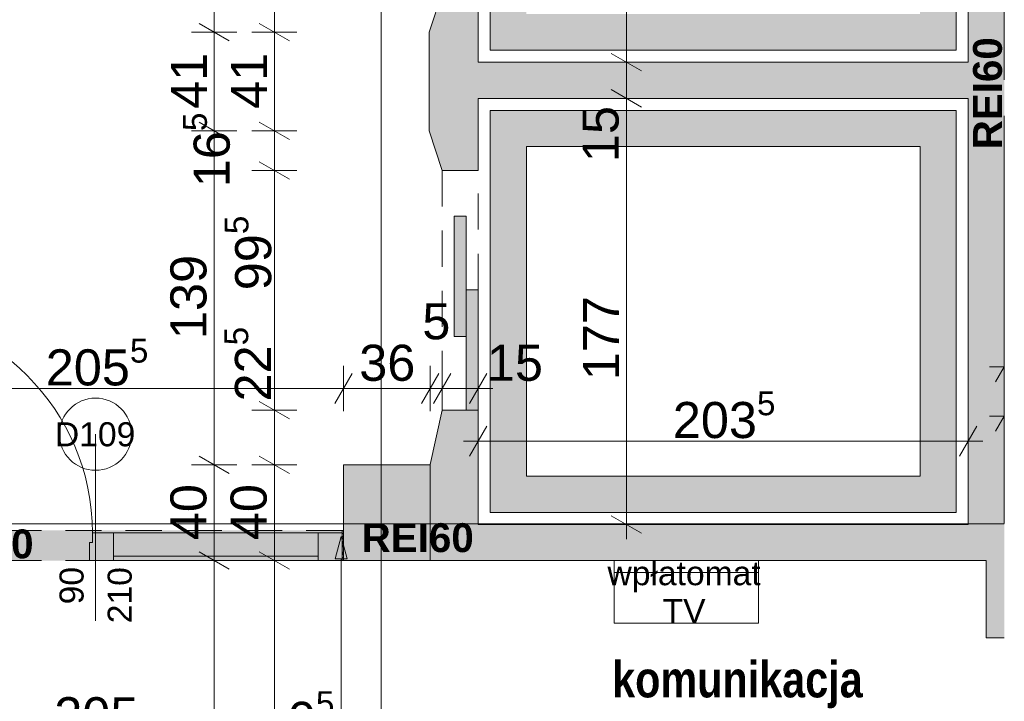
# Paper-space layout 'A-38 RZUT - PIĘTRO 8' of a CAD drawing. Header units: millimetres. Extents: x 0 to 800, y 0 to 500.
# Tile 16 of 22: x 463 to 545, y 172 to 229. Entities that reach past the tile are written whole.
import ezdxf
from ezdxf.xclip import XClip

# ---------------------------------------------------------------- set-up
doc = ezdxf.new("R2010")
doc.units = ezdxf.units.MM
doc.header["$MEASUREMENT"] = 0
doc.header["$XCLIPFRAME"] = 0
for name, pattern in [('ACAD_ISO03W100', [300, 120, -180]), ('DASHDOTX2', [1000, 500, -250, 0, -250]), ('Przer. długie kreski', [2.5, 1.5, -1]), ('PRZERYWANA_DU_A', [550, 350.0000000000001, -199.9999999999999])]:
    doc.linetypes.add(name, pattern=pattern)
for name, color, linetype, lineweight in [('A_linie przekroju_Nr_pióra__1', 7, 'Continuous', 20), ('A_strefy_Nr_pióra__1', 7, 'Continuous', 20), ('A_winda_Nr_pióra__1', 7, 'Continuous', 20), ('A_wymiary_Nr_pióra__1', 7, 'Continuous', 20), ('A_wymiary_Nr_pióra__2', 8, 'Continuous', 13), ('A_wyposażenie_Nr_pióra__2', 8, 'Continuous', 13), ('A_ściany proj_Nr_pióra__1', 7, 'Continuous', 20), ('A_ściany_Nr_pióra__1', 7, 'Continuous', 20), ('A_ściany_Nr_pióra__2', 8, 'Continuous', 13), ('Drzwi Archicad_Nr_pióra__1', 7, 'Continuous', 20), ('Drzwi Archicad_Nr_pióra__3', 252, 'Continuous', 13), ('Znaczniki drzwi Archicada_Nr_pióra__3', 252, 'Continuous', 13)]:
    doc.layers.add(name, color=color, linetype=linetype, lineweight=lineweight)
for name, color, linetype, lineweight, true_color in [('A_opis_Nr_pióra__255', 7, 'Continuous', 15, 0x242424), ('A_osie_Nr_pióra__16', 7, 'Continuous', 5, 0x0f0f0f), ('A_ppoż proj_Nr_pióra__8', 7, 'Continuous', 13, 0x4c4c4c), ('A_ściany proj_Nr_pióra__21', 7, 'Continuous', 5, 0xb0b0b0)]:
    doc.layers.add(name, color=color, linetype=linetype, lineweight=lineweight, true_color=true_color)
for name, color, linetype in [('A_podrys', 7, 'Continuous'), ('A_ppoż', 7, 'Continuous'), ('A_winda', 7, 'Continuous'), ('A_ściany', 7, 'Continuous'), ('A_ściany proj', 7, 'Continuous')]:
    doc.layers.add(name, color=color, linetype=linetype)
doc.styles.add('STYL_AUTOMATYCZNY_1', font='arial.ttf')
doc.styles.add('STYL_AUTOMATYCZNY_3', font='arial.ttf')
doc.styles.add('STYL_AUTOMATYCZNY_4', font='arial.ttf')
doc.styles.add('STYL_AUTOMATYCZNY_5', font='arial.ttf')
doc.styles.add('STYL_AUTOMATYCZNY_6', font='ARIALN.TTF')
pattern_1 = [(0, (-3189.413088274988, -631.4009495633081), (0, 2), [0, -2])]

# ---------------------------------------------------------------- blocks, each defined once
blk = doc.blocks.new('Rysunek_1_1', base_point=(-3189.413088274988, -631.4009495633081))
at = {"layer": 'A_ppoż', "linetype": 'Continuous', "lineweight": 0, "true_color": 0x121212}
blk.add_hatch(color=250, dxfattribs=at).paths.add_polyline_path([(448.9495795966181, 183.684718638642), (490.0495795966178, 183.684718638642), (490.0495795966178, 186.184718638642), (448.9495795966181, 186.184718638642)])
at = {"layer": 'A_winda', "linetype": 'Continuous', "lineweight": 0, "true_color": 0xfdfdfd}
h = blk.add_hatch(color=7, dxfattribs=at)
h.paths.add_polyline_path([(502.2495795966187, 259.4487186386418), (502.2495795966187, 226.0997186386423), (540.9695795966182, 226.0997186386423), (540.9695795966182, 259.4487186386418)])
h.paths.add_polyline_path([(537.9695795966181, 256.4487186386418), (537.9695795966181, 229.0997186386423), (505.2495795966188, 229.0997186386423), (505.2495795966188, 256.4487186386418)], flags=0)
h = blk.add_hatch(color=7, dxfattribs=at)
h.paths.add_polyline_path([(540.9695795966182, 221.0997186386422), (502.2495795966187, 221.0997186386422), (502.2495795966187, 187.6847186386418), (540.9695795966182, 187.6847186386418)])
h.paths.add_polyline_path([(537.9695795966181, 218.0997186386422), (537.9695795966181, 190.6847186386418), (505.2495795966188, 190.6847186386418), (505.2495795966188, 218.0997186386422)], flags=0)
for points in [[(499.249579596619, 212.3055930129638), (499.249579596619, 202.3055930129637), (500.2495795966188, 202.3055930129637), (500.2495795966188, 212.3055930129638)], [(500.2495795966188, 206.1867184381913), (500.2495795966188, 196.1867184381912), (501.2495795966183, 196.1867184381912), (501.2495795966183, 206.1867184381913)]]:
    blk.add_hatch(color=7, dxfattribs=at).paths.add_polyline_path(points)
at = {"layer": 'A_ściany', "linetype": 'Continuous', "lineweight": 0, "true_color": 0x000000}
for points in [[(541.9695786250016, 220.6487157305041), (544.9695795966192, 223.6487167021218), (544.9695795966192, 260.4487212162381), (541.9695786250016, 260.4487212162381)], [(497.1811296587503, 219.4067183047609), (498.2495804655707, 216.1067182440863), (501.2495793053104, 216.1067182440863), (501.2495800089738, 230.906718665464), (498.2495797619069, 230.906718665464), (497.1811296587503, 227.6067193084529)], [(501.2495795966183, 222.0997186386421), (541.9695795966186, 222.0997186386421), (541.9695795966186, 225.0997186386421), (501.2495795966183, 225.0997186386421)], [(544.9695830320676, 223.6487200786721), (541.9695788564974, 220.6487159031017), (544.9695830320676, 220.6487159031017)], [(541.9695786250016, 186.7500708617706), (544.9695795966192, 186.7500708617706), (544.9695795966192, 220.6487157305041), (541.9695786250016, 220.6487157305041)], [(498.2495804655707, 196.18671865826), (497.2515790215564, 191.6538026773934), (497.2515790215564, 183.6847186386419), (501.2495800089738, 183.6847186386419), (501.2495793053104, 196.18671865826)], [(490.0495795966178, 183.684718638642), (497.2495795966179, 183.684718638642), (497.2495795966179, 191.6447186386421), (490.0495795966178, 191.6447186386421)], [(501.2495795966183, 183.6847186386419), (541.9695795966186, 183.6847186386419), (541.9695795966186, 186.6847186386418), (501.2495795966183, 186.6847186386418)], [(544.9695814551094, 186.750074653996), (541.9695805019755, 186.750074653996), (541.9695805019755, 183.6847216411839), (543.4495795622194, 183.6847216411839), (543.4495795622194, 177.2487220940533), (544.9695814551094, 177.2487220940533), (544.9695814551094, 186.7487150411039)]]:
    blk.add_hatch(color=18, dxfattribs=at).paths.add_polyline_path(points)
at = {"layer": 'A_ściany proj', "linetype": 'Continuous', "lineweight": 13}
h = blk.add_hatch(dxfattribs=at)
h.set_pattern_fill('gypsum_0001', color=8, style=0, pattern_type=2)
h.set_pattern_definition(pattern_1)
h.paths.add_polyline_path([(489.9495794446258, 186.1847187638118), (489.9495794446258, 185.9347183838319), (490.0495795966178, 185.9347183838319), (490.0495795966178, 186.1847187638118)])
h = blk.add_hatch(dxfattribs=at)
h.set_pattern_fill('gypsum_0001', color=8, style=0, pattern_type=2)
h.set_pattern_definition(pattern_1)
h.paths.add_polyline_path([(490.0495795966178, 185.9347183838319), (489.9495794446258, 185.9347183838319), (489.9495794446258, 185.6847186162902), (490.0495795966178, 185.6847186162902)])
h = blk.add_hatch(dxfattribs=at)
h.set_pattern_fill('batt_insulation_0001', color=8, style=0, pattern_type=2)
h.set_pattern_definition([(60.00000000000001, (-3189.413088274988, -631.4009495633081), (-0.5196152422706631, 0.2999999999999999), []), (120, (-3189.413088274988, -631.4009495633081), (0.519615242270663, 0.3000000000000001), [])])
h.paths.add_polyline_path([(490.0495795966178, 185.6847186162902), (489.9495794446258, 185.6847186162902), (489.9495794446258, 184.1847187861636), (490.0495795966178, 184.1847187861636)])
h = blk.add_hatch(dxfattribs=at)
h.set_pattern_fill('gypsum_0001', color=8, style=0, pattern_type=2)
h.set_pattern_definition(pattern_1)
h.paths.add_polyline_path([(490.0495795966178, 184.1847187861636), (489.9495794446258, 184.1847187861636), (489.9495794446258, 183.9347184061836), (490.0495795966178, 183.9347184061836)])
h = blk.add_hatch(dxfattribs=at)
h.set_pattern_fill('gypsum_0001', color=8, style=0, pattern_type=2)
h.set_pattern_definition(pattern_1)
h.paths.add_polyline_path([(489.9495794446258, 183.684718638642), (490.0495795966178, 183.684718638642), (490.0495795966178, 183.9347184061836), (489.9495794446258, 183.9347184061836)])
at = {"layer": 'A_linie przekroju_Nr_pióra__1', "color": 7, "linetype": 'ACAD_ISO03W100', "lineweight": 20, "ltscale": 2}
blk.add_line((87.03712578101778, 202.4141219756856), (544.96958212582, 202.4141219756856), dxfattribs=at)
at = {"layer": 'A_opis_Nr_pióra__255', "color": 250, "linetype": 'Continuous', "lineweight": 15, "ltscale": 2, "true_color": 0x242424}
for p, q in [((489.8709130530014, 185.6847193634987), (489.3709091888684, 183.8186938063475)), ((489.8709130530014, 185.6847193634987), (490.370909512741, 183.8186938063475)), ((490.370909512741, 183.8186938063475), (489.3709091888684, 183.8186938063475)), ((489.8709130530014, 183.8186938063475), (489.8709130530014, 147.9172938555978))]:
    blk.add_line(p, q, dxfattribs=at)
at = {"layer": 'A_osie_Nr_pióra__16', "color": 250, "linetype": 'DASHDOTX2', "lineweight": 5, "ltscale": 2, "true_color": 0x0f0f0f}
for p, q in [((493.1811284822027, 425.6646724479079), (493.1811284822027, 126.748719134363)), ((544.9695842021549, 186.7487257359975), (100.5717947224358, 186.7487257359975))]:
    blk.add_line(p, q, dxfattribs=at)
at = {"layer": 'A_winda_Nr_pióra__1', "color": 7, "linetype": 'Przer. długie kreski', "lineweight": 20, "ltscale": 2}
for p, q in [((498.2495763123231, 216.1067202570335), (498.2495763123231, 196.1867182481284)), ((501.2495772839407, 196.1867182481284), (501.2495772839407, 216.1067202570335))]:
    blk.add_line(p, q, dxfattribs=at)
at = {"layer": 'A_winda_Nr_pióra__1', "color": 7, "linetype": 'PRZERYWANA_DU_A', "lineweight": 20, "ltscale": 2, "flags": 128}
for points in [[(502.2495795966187, 259.4487186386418), (540.9695795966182, 259.4487186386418), (540.9695795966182, 226.0997186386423), (502.2495795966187, 226.0997186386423)], [(540.9695795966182, 221.0997186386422), (502.2495795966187, 221.0997186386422), (502.2495795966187, 187.6847186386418), (540.9695795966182, 187.6847186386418)], [(537.9695795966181, 218.0997186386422), (537.9695795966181, 190.6847186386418), (505.2495795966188, 190.6847186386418), (505.2495795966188, 218.0997186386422)]]:
    blk.add_lwpolyline(points, close=True, dxfattribs=at)
at = {"layer": 'A_winda_Nr_pióra__1', "color": 7, "linetype": 'Continuous', "lineweight": 20, "ltscale": 2, "flags": 128}
for points in [[(499.249579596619, 212.3055930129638), (499.249579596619, 202.3055930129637), (500.2495795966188, 202.3055930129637), (500.2495795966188, 212.3055930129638)], [(500.2495795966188, 206.1867184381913), (500.2495795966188, 196.1867184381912), (501.2495795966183, 196.1867184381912), (501.2495795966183, 206.1867184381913)]]:
    blk.add_lwpolyline(points, close=True, dxfattribs=at)
at = {"layer": 'A_wymiary_Nr_pióra__1', "color": 7, "linetype": 'Continuous', "lineweight": 20, "ltscale": 2}
for p, q in [((478.0595805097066, 228.3284042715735), (480.5595776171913, 226.8850288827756)), ((483.0595821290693, 228.3284042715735), (485.5595792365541, 226.8850288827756)), ((512.3108744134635, 225.8214026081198), (514.8108789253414, 224.3780346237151)), ((512.3108744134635, 222.8214090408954), (514.8108789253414, 221.3780336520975)), ((478.0595805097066, 220.1284090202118), (480.5595776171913, 218.685033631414)), ((483.0595821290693, 220.1284090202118), (485.5595792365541, 218.685033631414)), ((483.0595821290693, 216.8284042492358), (485.5595792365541, 215.385028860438)), ((544.9695804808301, 199.7966461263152), (544.2478938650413, 198.546645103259)), ((490.7712650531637, 199.2285244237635), (489.3278896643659, 196.7285273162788)), ((497.971267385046, 199.2285244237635), (496.5278919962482, 196.7285273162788)), ((498.9712677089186, 199.2285244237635), (497.5278923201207, 196.7285273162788)), ((500.5278932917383, 196.7285273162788), (501.9712686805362, 199.2285244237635)), ((483.0595821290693, 196.9084022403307), (485.5595792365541, 195.465034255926)), ((544.9695804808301, 195.6888918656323), (544.2478938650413, 194.4388908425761)), ((501.9712686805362, 194.8557415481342), (500.5278932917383, 192.3557444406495)), ((541.2478946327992, 192.3557444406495), (542.6912700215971, 194.8557415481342)), ((478.0595805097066, 192.3664067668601), (480.5595776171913, 190.9230313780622)), ((483.0595821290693, 192.3664067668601), (485.5595792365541, 190.9230313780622)), ((512.3108744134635, 187.4064036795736), (514.8108789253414, 185.9630282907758)), ((478.0595805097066, 184.406402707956), (480.5595776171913, 182.9630347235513)), ((483.0595821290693, 184.406402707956), (485.5595792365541, 182.9630347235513))]:
    blk.add_line(p, q, dxfattribs=at)
at = {"layer": 'A_wymiary_Nr_pióra__2', "color": 8, "linetype": 'Continuous', "lineweight": 13, "ltscale": 2}
for p, q in [((513.5608766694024, 225.0997186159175), (513.5608766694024, 260.4487212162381)), ((479.3095827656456, 227.6067202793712), (479.3095827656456, 255.6487196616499)), ((484.3095769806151, 227.6067202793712), (484.3095769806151, 230.9067176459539)), ((481.1845824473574, 227.6067202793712), (477.4345830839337, 227.6067202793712)), ((479.3095827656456, 219.4067176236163), (479.3095827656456, 227.6067202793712)), ((486.1845766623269, 227.6067202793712), (482.4345772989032, 227.6067202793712)), ((484.3095769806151, 219.4067176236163), (484.3095769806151, 227.6067202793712)), ((515.4358763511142, 225.0997186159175), (511.6858769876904, 225.0997186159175)), ((513.5608766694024, 222.0997176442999), (513.5608766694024, 225.0997186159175)), ((515.4358763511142, 222.0997176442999), (511.6858769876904, 222.0997176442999)), ((513.5608766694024, 186.6847196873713), (513.5608766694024, 222.0997176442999)), ((481.1845824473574, 219.4067176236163), (477.4345830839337, 219.4067176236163)), ((479.3095827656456, 191.6447153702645), (479.3095827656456, 219.4067176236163)), ((486.1845766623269, 219.4067176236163), (482.4345772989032, 219.4067176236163)), ((484.3095769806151, 216.1067202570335), (484.3095769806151, 219.4067176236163)), ((486.1845766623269, 216.1067202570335), (482.4345772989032, 216.1067202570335)), ((484.3095769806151, 196.1867182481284), (484.3095769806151, 216.1067202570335)), ((544.9695795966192, 197.9216490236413), (544.9695795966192, 201.671648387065)), ((490.0495810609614, 196.1035224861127), (490.0495810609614, 199.8535218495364)), ((497.2495759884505, 196.1035224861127), (497.2495759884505, 199.8535218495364)), ((498.2495763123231, 196.1035224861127), (498.2495763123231, 199.8535218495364)), ((501.2495772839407, 196.1035224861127), (501.2495772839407, 199.8535218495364)), ((543.7470772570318, 199.7966487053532), (544.9695795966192, 199.7966487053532)), ((448.9495788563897, 197.9785221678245), (490.0495810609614, 197.9785221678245)), ((490.0495810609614, 197.9785221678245), (497.2495759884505, 197.9785221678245)), ((497.2495759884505, 197.9785221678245), (498.2495763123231, 197.9785221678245)), ((498.2495763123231, 197.9785221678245), (501.2495772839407, 197.9785221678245)), ((501.2495772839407, 197.9785221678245), (502.472079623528, 197.9785221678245)), ((544.9695795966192, 193.813891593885), (544.9695795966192, 197.5638909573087)), ((486.1845766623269, 196.1867182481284), (482.4345772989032, 196.1867182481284)), ((484.3095769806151, 191.6447153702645), (484.3095769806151, 196.1867182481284)), ((543.7470772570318, 195.6888912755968), (544.9695795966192, 195.6888912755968)), ((501.2495772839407, 191.7307470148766), (501.2495772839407, 195.4807463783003)), ((541.9695786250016, 191.7307470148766), (541.9695786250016, 195.4807463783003)), ((500.0270823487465, 193.6057466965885), (501.2495772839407, 193.6057466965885)), ((501.2495772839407, 193.6057466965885), (541.9695786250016, 193.6057466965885)), ((541.9695786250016, 193.6057466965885), (543.192080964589, 193.6057466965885)), ((481.1845824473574, 191.6447153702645), (477.4345830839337, 191.6447153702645)), ((479.3095827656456, 183.6847187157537), (479.3095827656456, 191.6447153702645)), ((486.1845766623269, 191.6447153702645), (482.4345772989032, 191.6447153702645)), ((484.3095769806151, 183.6847187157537), (484.3095769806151, 191.6447153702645)), ((515.4358763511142, 186.6847196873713), (511.6858769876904, 186.6847196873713)), ((513.5608766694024, 185.4622173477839), (513.5608766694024, 186.6847196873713)), ((481.1845824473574, 183.6847187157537), (477.4345830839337, 183.6847187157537)), ((479.3095827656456, 137.2487183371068), (479.3095827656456, 183.6847187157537)), ((486.1845766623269, 183.6847187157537), (482.4345772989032, 183.6847187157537)), ((484.3095769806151, 137.2487183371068), (484.3095769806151, 183.6847187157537))]:
    blk.add_line(p, q, dxfattribs=at)
at = {"layer": 'A_wyposażenie_Nr_pióra__2', "color": 8, "linetype": 'Continuous', "lineweight": 13, "ltscale": 2, "flags": 128}
for points in [[(512.5491064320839, 178.484718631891), (524.5491064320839, 178.484718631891), (524.5491064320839, 182.6847186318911), (512.5491064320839, 182.6847186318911)], [(524.5491064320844, 182.6847186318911), (512.5491064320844, 182.6847186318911), (512.5491064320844, 178.484718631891), (524.5491064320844, 178.484718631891)]]:
    blk.add_lwpolyline(points, close=True, dxfattribs=at)
at = {"layer": 'A_ściany proj_Nr_pióra__1', "color": 7, "linetype": 'Continuous', "lineweight": 20, "ltscale": 2, "flags": 128}
for points in [[(490.0495795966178, 186.184718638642), (489.9495794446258, 186.184718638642)], [(489.9495794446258, 183.684718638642), (490.0495795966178, 183.684718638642)]]:
    blk.add_lwpolyline(points, dxfattribs=at)
at = {"layer": 'A_ściany proj_Nr_pióra__21', "color": 253, "linetype": 'Continuous', "lineweight": 5, "ltscale": 2, "true_color": 0xb0b0b0}
for p, q in [((489.9495773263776, 185.9847157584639), (489.9495773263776, 186.1847158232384)), ((489.9495773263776, 185.9347212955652), (489.9495773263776, 185.9847157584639)), ((490.0495810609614, 185.9347212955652), (489.9495773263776, 185.9347212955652)), ((489.9495773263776, 185.6847193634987), (489.9495773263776, 185.9347212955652)), ((490.0495810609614, 185.6847193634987), (489.9495773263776, 185.6847193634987)), ((489.9495773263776, 184.1847151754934), (489.9495773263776, 185.6847193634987)), ((489.9495773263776, 184.1847151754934), (490.0495810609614, 184.1847151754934)), ((489.9495773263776, 183.9347206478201), (489.9495773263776, 184.1847151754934)), ((489.9495773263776, 183.9347206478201), (490.0495810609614, 183.9347206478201)), ((489.9495773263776, 183.6847187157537), (489.9495773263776, 183.9347206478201))]:
    blk.add_line(p, q, dxfattribs=at)
at = {"layer": 'A_ściany proj_Nr_pióra__21', "color": 253, "linetype": 'Continuous', "lineweight": 5, "ltscale": 2, "true_color": 0xb0b0b0, "flags": 128}
for points in [[(490.0495795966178, 185.934718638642), (490.0495795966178, 186.184718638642)], [(490.0495795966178, 185.684718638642), (490.0495795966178, 185.934718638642)], [(490.0495795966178, 184.184718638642), (490.0495795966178, 185.684718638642)], [(490.0495795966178, 183.9347186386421), (490.0495795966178, 184.184718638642)], [(490.0495795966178, 183.684718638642), (490.0495795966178, 183.9347186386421)]]:
    blk.add_lwpolyline(points, dxfattribs=at)
at = {"layer": 'A_ściany_Nr_pióra__1', "color": 7, "linetype": 'Continuous', "lineweight": 20, "ltscale": 2}
for p, q in [((498.2495837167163, 216.1067202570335), (501.2495772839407, 216.1067202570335)), ((498.2495837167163, 196.1867182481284), (501.2495772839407, 196.1867182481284))]:
    blk.add_line(p, q, dxfattribs=at)
at = {"layer": 'A_ściany_Nr_pióra__1', "color": 7, "linetype": 'Continuous', "lineweight": 20, "ltscale": 2, "flags": 128}
for points in [[(541.9695795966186, 260.448718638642), (541.9695795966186, 225.0997186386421)], [(544.9695795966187, 223.6487186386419), (544.9695795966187, 260.448718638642)], [(498.2495795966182, 230.906718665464), (497.1811296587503, 227.606718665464)], [(501.2495795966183, 225.0997186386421), (501.2495795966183, 230.906718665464)], [(497.1811296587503, 227.606718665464), (497.1811296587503, 219.4067186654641)], [(541.9695795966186, 225.0997186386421), (501.2495795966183, 225.0997186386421)], [(501.2495795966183, 216.1067186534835), (501.2495795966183, 222.0997186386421)], [(501.2495795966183, 222.0997186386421), (541.9695795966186, 222.0997186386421)], [(541.9695795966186, 222.0997186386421), (541.9695795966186, 220.648718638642)], [(541.9695795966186, 220.648718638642), (541.9695795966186, 186.7500711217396)], [(544.9695795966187, 186.7500711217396), (544.9695795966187, 220.648718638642)], [(497.1811296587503, 219.4067186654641), (498.2495795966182, 216.1067184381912)], [(498.2495795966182, 196.1867184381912), (497.2515795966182, 191.6538026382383)], [(501.2495795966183, 186.6847186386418), (501.2495795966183, 196.1867184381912)], [(497.2495795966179, 191.6447186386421), (490.0495795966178, 191.6447186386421)], [(490.0495795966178, 191.6447186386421), (490.0495795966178, 183.684718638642)], [(497.2495795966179, 183.684718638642), (497.2495795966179, 191.6447186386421)], [(497.2515795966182, 191.6538026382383), (497.2515795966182, 183.6847186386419)], [(541.9695795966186, 186.6847186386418), (501.2495795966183, 186.6847186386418)], [(541.9695795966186, 186.7500711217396), (541.9695795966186, 186.6847186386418)], [(490.0495795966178, 183.684718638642), (497.2495795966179, 183.684718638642)], [(497.2515795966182, 183.6847186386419), (501.2495795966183, 183.6847186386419)], [(501.2495795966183, 183.6847186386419), (541.9695795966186, 183.6847186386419)], [(541.9695795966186, 183.6847186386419), (543.4495795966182, 183.6847186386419)], [(543.4495795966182, 183.6847186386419), (543.4495795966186, 177.2487186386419)], [(543.4495795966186, 177.2487186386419), (544.9695795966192, 177.2487186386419)]]:
    blk.add_lwpolyline(points, dxfattribs=at)
at = {"layer": 'A_ściany_Nr_pióra__2', "color": 8, "linetype": 'Continuous', "lineweight": 13, "ltscale": 2, "flags": 128}
for points in [[(524.5491064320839, 183.6847186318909), (512.5491064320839, 183.6847186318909)], [(512.5491064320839, 183.6847186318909), (512.5491064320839, 178.484718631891)], [(524.5491064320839, 178.484718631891), (524.5491064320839, 183.6847186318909)], [(512.5491064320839, 178.484718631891), (524.5491064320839, 178.484718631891)]]:
    blk.add_lwpolyline(points, dxfattribs=at)
at = {"layer": 'Drzwi Archicad_Nr_pióra__1', "color": 7, "linetype": 'Continuous', "lineweight": 20, "ltscale": 2}
for p, q in [((498.2495837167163, 216.1067202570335), (501.2495772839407, 216.1067202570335)), ((498.2495837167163, 196.1867182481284), (501.2495772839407, 196.1867182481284))]:
    blk.add_line(p, q, dxfattribs=at)
at = {"layer": 'Drzwi Archicad_Nr_pióra__3', "color": 252, "linetype": 'Przer. długie kreski', "lineweight": 13, "ltscale": 2}
for p, q in [((489.9495773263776, 186.1847158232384), (448.9495788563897, 186.1847158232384)), ((489.9495773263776, 183.6847187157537), (448.9495788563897, 183.6847187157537))]:
    blk.add_line(p, q, dxfattribs=at)
at = {"layer": 'Drzwi Archicad_Nr_pióra__3', "color": 252, "linetype": 'Continuous', "lineweight": 13, "ltscale": 2}
for p, q in [((469.1895765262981, 185.1847154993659), (469.1895765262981, 185.9847157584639)), ((469.1895765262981, 185.9847157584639), (470.9495785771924, 185.9847157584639)), ((470.9495785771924, 185.9847157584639), (470.9495785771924, 183.6847187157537)), ((487.9495766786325, 185.9847157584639), (470.9495785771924, 185.9847157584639)), ((470.9495785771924, 185.9847157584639), (470.9495785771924, 183.6847187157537)), ((470.9495785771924, 185.9847157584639), (487.9495766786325, 185.9847157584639)), ((487.9495766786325, 183.6847187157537), (487.9495766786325, 185.9847157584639)), ((487.9495766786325, 185.9847157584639), (489.9495773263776, 185.9847157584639)), ((487.9495766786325, 183.6847187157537), (487.9495766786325, 185.9847157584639)), ((489.9495773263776, 185.9847157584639), (489.9495773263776, 186.1847158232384)), ((489.9495773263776, 185.9847157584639), (489.9495773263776, 183.6847187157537)), ((489.9495773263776, 185.9347212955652), (489.9495773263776, 185.9847157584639)), ((489.9495773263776, 185.9347212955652), (489.9495773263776, 185.9847157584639)), ((489.9495773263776, 185.6847193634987), (489.9495773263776, 185.9347212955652)), ((489.9495773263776, 185.6847193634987), (489.9495773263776, 185.9347212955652)), ((468.9495779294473, 183.6847187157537), (468.9495779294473, 185.1847154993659)), ((468.9495779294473, 185.1847154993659), (469.1895765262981, 185.1847154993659)), ((489.9495773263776, 184.1847151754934), (489.9495773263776, 185.6847193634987)), ((489.9495773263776, 184.1847151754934), (489.9495773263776, 185.6847193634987)), ((489.9495773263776, 183.9347206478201), (489.9495773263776, 184.1847151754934)), ((489.9495773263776, 183.9347206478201), (489.9495773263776, 184.1847151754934)), ((470.9495785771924, 183.6847187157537), (468.9495779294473, 183.6847187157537)), ((487.9495766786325, 184.0447203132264), (470.9495785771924, 184.0447203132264)), ((470.9495785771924, 183.6847187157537), (487.9495766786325, 183.6847187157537)), ((489.9495773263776, 183.6847187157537), (487.9495766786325, 183.6847187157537)), ((489.9495773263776, 183.6847187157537), (489.9495773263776, 183.9347206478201)), ((489.9495773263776, 183.6847187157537), (489.9495773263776, 183.9347206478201))]:
    blk.add_line(p, q, dxfattribs=at)
blk.add_arc((450.7095795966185, 185.9847186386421), 18.48000000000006, 0, 90, dxfattribs=at)
at = {"layer": 'Znaczniki drzwi Archicada_Nr_pióra__3', "color": 252, "linetype": 'Continuous', "lineweight": 13, "ltscale": 2}
blk.add_line((469.4495817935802, 194.1847184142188), (469.4495817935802, 178.684717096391), dxfattribs=at)
at = {"layer": 'Znaczniki drzwi Archicada_Nr_pióra__3', "color": 252, "linetype": 'Continuous', "lineweight": 13, "ltscale": 2, "flags": 128}
blk.add_lwpolyline([(472.4495795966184, 194.184718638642, 0.9999999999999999), (466.4495795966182, 194.184718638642, 0.9999999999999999)], format="xyb", close=True, dxfattribs=at)
at = {"layer": 'A_ppoż proj_Nr_pióra__8', "color": 251, "linetype": 'Continuous', "lineweight": 13, "true_color": 0x4c4c4c, "insert": (543.5885374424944, 222.5206730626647), "char_height": 2.399999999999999, "attachment_point": 5, "rotation": 90, "style": 'STYL_AUTOMATYCZNY_3'}
blk.add_mtext('\\A1;{\\pqc;\\fArial|b1|i0|c238|p0;\\W1.000000;REI60}', dxfattribs=at)
at = {"layer": 'A_ppoż proj_Nr_pióra__8', "color": 251, "linetype": 'Continuous', "lineweight": 13, "true_color": 0x4c4c4c, "char_height": 2.399999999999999, "attachment_point": 5, "style": 'STYL_AUTOMATYCZNY_3'}
for s, insert in [('\\A1;{\\pqc;\\fArial|b1|i0|c238|p0;\\W1.000000;REI60}', (496.2221930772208, 185.5689531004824)), ('\\A1;{\\pqc;\\fArial|b1|i0|c238|p0;\\W1.000000;EI60}', (460.8517933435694, 185.0518578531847))]:
    blk.add_mtext(s, dxfattribs=dict(at, insert=insert))
at = {"layer": 'A_strefy_Nr_pióra__1', "color": 7, "linetype": 'Continuous', "lineweight": 20, "insert": (512.381900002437, 175.3122682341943), "char_height": 3, "attachment_point": 1, "style": 'STYL_AUTOMATYCZNY_6'}
blk.add_mtext('\\A1;{\\pql;\\fArial Narrow|b1|i0|c238|p0;\\W1.000000;komunikacja}', dxfattribs=at)
at = {"layer": 'A_wymiary_Nr_pióra__1', "color": 7, "linetype": 'Continuous', "lineweight": 20, "char_height": 3, "attachment_point": 7, "rotation": 90, "style": 'STYL_AUTOMATYCZNY_1'}
for s, insert in [('\\A1;{\\pql;\\fArial|b0|i0|c238|p0;\\W1.000000;16\\fArial|b0|i0|c238|p0;\\W1.000000;\\A1{\\H.66x;\\S5^  ;}}', (481.4749684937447, 214.7134485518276)), ('\\A1;{\\pql;\\fArial|b0|i0|c238|p0;\\W1.000000;99\\fArial|b0|i0|c238|p0;\\W1.000000;\\A1{\\H.66x;\\S5^  ;}}', (484.9249686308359, 206.1467185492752)), ('\\A1;{\\pql;\\fArial|b0|i0|c238|p0;\\W1.000000;22\\fArial|b0|i0|c238|p0;\\W1.000000;\\A1{\\H.66x;\\S5^  ;}}', (484.9078927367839, 196.9092185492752))]:
    blk.add_mtext(s, dxfattribs=dict(at, insert=insert))
at = {"layer": 'A_wymiary_Nr_pióra__1', "color": 7, "linetype": 'Continuous', "lineweight": 20, "char_height": 3, "attachment_point": 7, "rotation": 90, "style": 'STYL_AUTOMATYCZNY_5'}
for s, insert, width in [('\\A1;{\\pql;\\fArial|b0|i0|c238|p0;\\W1.000000;41}', (478.7095795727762, 221.2185436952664), 4.57635), ('\\A1;{\\pql;\\fArial|b0|i0|c238|p0;\\W1.000000;41}', (483.7095795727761, 221.2185436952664), 4.57635), ('\\A1;{\\pql;\\fArial|b0|i0|c238|p0;\\W1.000000;15}', (512.9608754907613, 216.800868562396), 4.57635), ('\\A1;{\\pql;\\fArial|b0|i0|c238|p0;\\W1.000000;139}', (478.7095795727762, 202.0934635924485), 6.86451), ('\\A1;{\\pql;\\fArial|b0|i0|c238|p0;\\W1.000000;177}', (512.9608754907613, 198.6717884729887), 6.86451), ('\\A1;{\\pql;\\fArial|b0|i0|c238|p0;\\W1.000000;40}', (478.7095795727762, 185.3765436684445), 4.57635), ('\\A1;{\\pql;\\fArial|b0|i0|c238|p0;\\W1.000000;40}', (483.7095795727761, 185.3765436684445), 4.57635)]:
    blk.add_mtext(s, dxfattribs=dict(at, insert=insert, width=width))
at = {"layer": 'A_wymiary_Nr_pióra__1', "color": 7, "linetype": 'Continuous', "lineweight": 20, "char_height": 3, "attachment_point": 7, "style": 'STYL_AUTOMATYCZNY_1'}
for s, insert in [('\\A1;{\\pql;\\fArial|b0|i0|c238|p0;\\W1.000000;205\\fArial|b0|i0|c238|p0;\\W1.000000;\\A1{\\H.66x;\\S5^  ;}}', (465.3122195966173, 197.363135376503)), ('\\A1;{\\pql;\\fArial|b0|i0|c238|p0;\\W1.000000;203\\fArial|b0|i0|c238|p0;\\W1.000000;\\A1{\\H.66x;\\S5^  ;}}', (517.4222195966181, 192.9883468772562)), ('\\A1;{\\pql;\\fArial|b0|i0|c238|p0;\\W1.000000;0\\fArial|b0|i0|c238|p0;\\W1.000000;\\A1{\\H.66x;\\S5^  ;}}', (485.4286996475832, 168.0693296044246))]:
    blk.add_mtext(s, dxfattribs=dict(at, insert=insert))
at = {"layer": 'A_wymiary_Nr_pióra__1', "color": 7, "linetype": 'Continuous', "lineweight": 20, "char_height": 3, "attachment_point": 7, "style": 'STYL_AUTOMATYCZNY_5'}
for s, insert, width in [('\\A1;{\\pql;\\fArial|b0|i0|c238|p0;\\W1.000000;5}', (496.6054936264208, 202.0285245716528), 2.288172), ('\\A1;{\\pql;\\fArial|b0|i0|c238|p0;\\W1.000000;36}', (491.3614046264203, 198.578524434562), 4.57635), ('\\A1;{\\pql;\\fArial|b0|i0|c238|p0;\\W1.000000;15}', (501.9720797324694, 198.578524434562), 4.57635), ('\\A1;{\\pql;\\fArial|b0|i0|c238|p0;\\W1.000000;205}', (466.0173245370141, 169.2847186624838), 6.86451)]:
    blk.add_mtext(s, dxfattribs=dict(at, insert=insert, width=width))
at = {"layer": 'A_wyposażenie_Nr_pióra__2', "color": 8, "linetype": 'Continuous', "lineweight": 13, "insert": (518.3588425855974, 181.0617474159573), "char_height": 2.000000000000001, "attachment_point": 5, "line_spacing_factor": 0.9428571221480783, "style": 'STYL_AUTOMATYCZNY_1'}
blk.add_mtext('\\A1;{\\pqc;\\fArial|b0|i0|c238|p0;\\W1.000000;wpłatomat \\P\\pqc;\\fArial|b0|i0|c238|p0;\\W1.000000;TV}', dxfattribs=at)
at = {"layer": 'Znaczniki drzwi Archicada_Nr_pióra__3', "color": 252, "linetype": 'Continuous', "lineweight": 13, "insert": (466.0745695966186, 193.1502659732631), "char_height": 2, "attachment_point": 7, "style": 'STYL_AUTOMATYCZNY_4'}
blk.add_mtext('\\A1;{\\pql;\\fArial CE|b0|i0|c238|p0;\\W1.000000;D109}', dxfattribs=at)
at = {"layer": 'Znaczniki drzwi Archicada_Nr_pióra__3', "color": 252, "linetype": 'Continuous', "lineweight": 13, "char_height": 2, "attachment_point": 7, "rotation": 90, "style": 'STYL_AUTOMATYCZNY_4'}
for s, insert in [('\\A1;{\\pql;\\fArial CE|b0|i0|c238|p0;\\W1.000000;90}', (468.4840322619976, 180.044078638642)), ('\\A1;{\\pql;\\fArial CE|b0|i0|c238|p0;\\W1.000000;210}', (472.4840322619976, 178.4737786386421))]:
    blk.add_mtext(s, dxfattribs=dict(at, insert=insert))

psp = doc.layouts.new('A-38 RZUT - PIĘTRO 8')

# ---------------------------------------------------------------- block references
at = {"layer": 'A_podrys', "color": 37, "linetype": 'Continuous', "lineweight": 5, "true_color": 0x656532}
ref = psp.add_blockref('Rysunek_1_1', (-3189.413088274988, -631.4009495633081), dxfattribs=at)
XClip(ref).set_block_clipping_path([(48.06963709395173, 126.7487186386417), (544.9695795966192, 478.1668323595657)])

doc.saveas('drawing.dxf')
